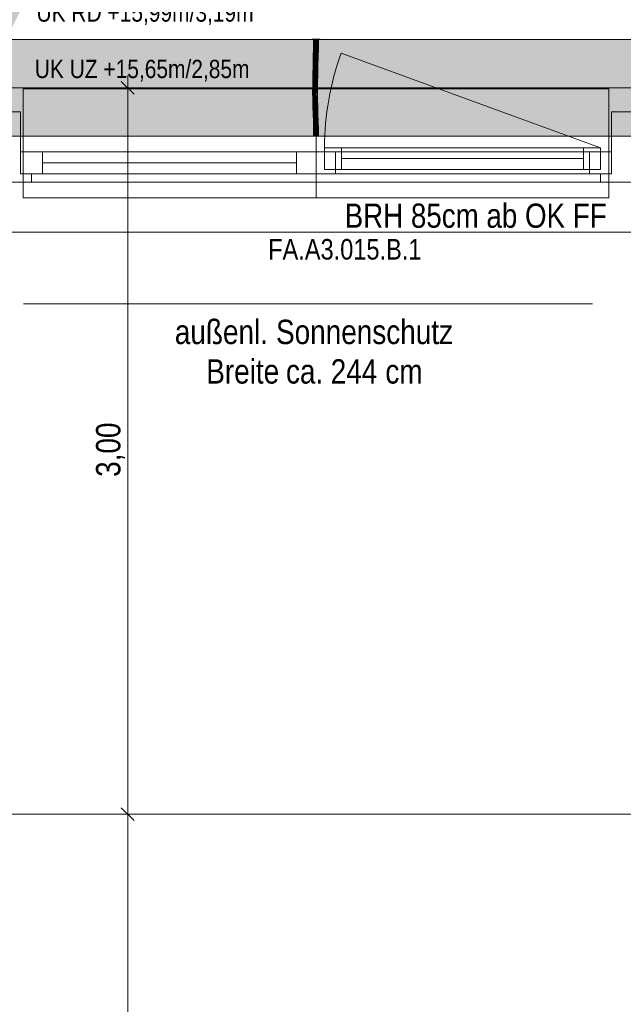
# Model space of a CAD drawing. Extents: x -620 to 300, y 62 to 1112.
# Tile 26 of 71: x -233 to -183, y 534 to 615. Entities that reach past the tile are written whole.
import ezdxf
from ezdxf.lldxf.tags import DXFTag

# ---------------------------------------------------------------- set-up
doc = ezdxf.new("R2010")
doc.units = 0
doc.layers.get('0').update_dxf_attribs({"lineweight": 13})
for name, color, linetype, lineweight, true_color in [('00_Beschriftung UZ', 3, 'Continuous', 13, 0x00ff00), ('30 -33 Aussenwände- 7 Fassade_ Elemente', 7, 'Continuous', 9, 0x00aacc), ('30 -35 Decken- 1 Konstruktion-Träger- Stahlbeton', 7, 'grob-A06GA1998I', 13, 0x33aa00), ('70 -72 Beschriftung- 1 Beschriftung allgemein', 7, 'Continuous', 9, 0xff6633), ('70 -76 Bemaßung- 2 Allgemein', 7, 'Continuous', 5, 0x6666cc), ('E_Leerrohr 20', 7, 'Continuous', 13, 0xcc0099), ('E_Leerrohr 20-Shading', 7, 'Continuous', 13, 0xcc0099), ('iwb_Schraffur_Unterzug', 7, 'Continuous', 5, 0xffffcc)]:
    doc.layers.add(name, color=color, linetype=linetype, lineweight=lineweight, true_color=true_color)
doc.layers.add('70 -71 Achsen- 1 Gebäudeachsen', color=7, linetype='STRICHPUNKT2-A06GA19A8I', lineweight=18)
doc.styles.get("Standard").update_dxf_attribs({"font": 'ARIALN.TTF'})
tags = doc.linetypes.add('grob-A06GA1998I', pattern=[14, 3, -8, 3]).pattern_tags.tags
tags[8:9] = [DXFTag(74, 4), DXFTag(75, 0), DXFTag(340, '0'), DXFTag(46, 0.0), DXFTag(50, 0.0), DXFTag(44, 0.0), DXFTag(45, 0.0)]
tags[6:7] = [DXFTag(74, 4), DXFTag(75, 0), DXFTag(340, '0'), DXFTag(46, 0.0), DXFTag(50, 0.0), DXFTag(44, 0.0), DXFTag(45, 0.0)]
tags[4:5] = [DXFTag(74, 4), DXFTag(75, 0), DXFTag(340, '0'), DXFTag(46, 0.0), DXFTag(50, 0.0), DXFTag(44, 0.0), DXFTag(45, 0.0)]
tags = doc.linetypes.add('STRICHPUNKT2', pattern=[12.7, 6.35, -3.175, 0, -3.175]).pattern_tags.tags
tags[10:11] = [DXFTag(74, 4), DXFTag(75, 0), DXFTag(340, '0'), DXFTag(46, 0.0), DXFTag(50, 0.0), DXFTag(44, 0.0), DXFTag(45, 0.0)]
tags[8:9] = [DXFTag(74, 4), DXFTag(75, 0), DXFTag(340, '0'), DXFTag(46, 0.0), DXFTag(50, 0.0), DXFTag(44, 0.0), DXFTag(45, 0.0)]
tags[6:7] = [DXFTag(74, 4), DXFTag(75, 0), DXFTag(340, '0'), DXFTag(46, 0.0), DXFTag(50, 0.0), DXFTag(44, 0.0), DXFTag(45, 0.0)]
tags[4:5] = [DXFTag(74, 4), DXFTag(75, 0), DXFTag(340, '0'), DXFTag(46, 0.0), DXFTag(50, 0.0), DXFTag(44, 0.0), DXFTag(45, 0.0)]
tags = doc.linetypes.add('STRICHPUNKT2-A06GA19A8I', pattern=[12.7, 6.35, -3.175, 0, -3.175]).pattern_tags.tags
tags[10:11] = [DXFTag(74, 4), DXFTag(75, 0), DXFTag(340, '0'), DXFTag(46, 0.0), DXFTag(50, 0.0), DXFTag(44, 0.0), DXFTag(45, 0.0)]
tags[8:9] = [DXFTag(74, 4), DXFTag(75, 0), DXFTag(340, '0'), DXFTag(46, 0.0), DXFTag(50, 0.0), DXFTag(44, 0.0), DXFTag(45, 0.0)]
tags[6:7] = [DXFTag(74, 4), DXFTag(75, 0), DXFTag(340, '0'), DXFTag(46, 0.0), DXFTag(50, 0.0), DXFTag(44, 0.0), DXFTag(45, 0.0)]
tags[4:5] = [DXFTag(74, 4), DXFTag(75, 0), DXFTag(340, '0'), DXFTag(46, 0.0), DXFTag(50, 0.0), DXFTag(44, 0.0), DXFTag(45, 0.0)]

# ---------------------------------------------------------------- blocks, each defined once
blk = doc.blocks.new('Shading-A06GA1718I', base_point=(-208.538, 610.71))
at = {"layer": 'E_Leerrohr 20-Shading', "color": 224, "true_color": 0x8d0069}
for points in [[(-208.819, 613.614), (-208.877, 613.614), (-208.825, 612.891), (-208.884, 612.892)], [(-208.477, 613.614), (-208.536, 613.614), (-208.488, 612.886), (-208.542, 612.887)], [(-208.484, 612.886), (-208.477, 613.614), (-208.488, 612.886)], [(-208.825, 612.891), (-208.884, 612.892), (-208.842, 612.167), (-208.899, 612.169)], [(-208.84, 612.167), (-208.825, 612.891), (-208.842, 612.167)], [(-208.53, 612.886), (-208.542, 612.887), (-208.55, 612.16), (-208.558, 612.161)], [(-208.514, 612.159), (-208.488, 612.886), (-208.55, 612.16), (-208.53, 612.886)], [(-208.499, 612.159), (-208.484, 612.886), (-208.514, 612.159), (-208.488, 612.886)], [(-208.842, 612.167), (-208.899, 612.169), (-208.865, 611.443), (-208.919, 611.444)], [(-208.865, 611.443), (-208.861, 611.443), (-208.842, 612.167), (-208.84, 612.167)], [(-208.861, 611.443), (-208.86, 611.443), (-208.84, 612.167)], [(-208.55, 612.16), (-208.558, 612.161), (-208.575, 611.435), (-208.577, 611.435)], [(-208.575, 611.435), (-208.564, 611.435), (-208.55, 612.16), (-208.538, 612.16)], [(-208.564, 611.435), (-208.548, 611.435), (-208.538, 612.16), (-208.514, 612.159)], [(-208.519, 611.434), (-208.499, 612.159), (-208.548, 611.435), (-208.514, 612.159)], [(-208.938, 610.719), (-208.873, 611.169), (-208.919, 611.444), (-208.865, 611.443)], [(-208.888, 610.718), (-208.883, 610.848), (-208.938, 610.719), (-208.873, 611.169)], [(-208.879, 610.718), (-208.866, 611.217), (-208.888, 610.718)], [(-208.873, 611.169), (-208.883, 610.848), (-208.867, 611.207), (-208.869, 611.153)], [(-208.865, 611.443), (-208.873, 611.169), (-208.861, 611.443), (-208.867, 611.207)], [(-208.869, 611.153), (-208.866, 611.217), (-208.867, 611.207)], [(-208.867, 611.207), (-208.866, 611.217), (-208.861, 611.443), (-208.86, 611.443)], [(-208.596, 610.711), (-208.589, 610.711), (-208.584, 611.174), (-208.582, 610.913)], [(-208.589, 610.711), (-208.58, 610.711), (-208.582, 610.913)], [(-208.584, 611.174), (-208.582, 610.913), (-208.575, 611.435), (-208.564, 611.435)], [(-208.575, 611.435), (-208.577, 611.435), (-208.584, 611.174)], [(-208.582, 610.913), (-208.58, 610.711), (-208.564, 611.435), (-208.548, 611.435)], [(-208.538, 610.71), (-208.519, 611.434), (-208.58, 610.711), (-208.548, 611.435)], [(-208.888, 610.718), (-208.938, 610.719), (-208.912, 609.991), (-208.951, 609.992)], [(-208.893, 609.991), (-208.879, 610.718), (-208.912, 609.991), (-208.888, 610.718)], [(-208.607, 609.988), (-208.589, 610.711), (-208.61, 609.988), (-208.594, 610.711)], [(-208.594, 610.711), (-208.596, 610.711), (-208.61, 609.988)], [(-208.603, 609.988), (-208.58, 610.711), (-208.607, 609.988), (-208.589, 610.711)], [(-208.603, 609.988), (-208.602, 609.988), (-208.593, 610.316)], [(-208.602, 609.988), (-208.58, 610.711), (-208.593, 610.316)], [(-208.602, 609.988), (-208.551, 609.987), (-208.58, 610.711), (-208.538, 610.71)], [(-208.917, 609.264), (-208.914, 609.63), (-208.954, 609.264), (-208.953, 609.631)], [(-208.917, 609.264), (-208.954, 609.264), (-208.903, 608.654), (-208.946, 608.653)], [(-208.914, 609.63), (-208.912, 609.991), (-208.953, 609.631), (-208.951, 609.992)], [(-208.896, 609.264), (-208.893, 609.991), (-208.917, 609.264), (-208.912, 609.991)], [(-208.888, 608.654), (-208.896, 609.264), (-208.903, 608.654), (-208.917, 609.264)], [(-208.613, 609.265), (-208.611, 609.625), (-208.612, 609.463)], [(-208.613, 609.265), (-208.609, 609.265), (-208.611, 609.625), (-208.606, 609.625)], [(-208.611, 609.625), (-208.611, 609.625), (-208.612, 609.463)], [(-208.611, 609.625), (-208.61, 609.625), (-208.61, 609.988), (-208.607, 609.988)], [(-208.61, 609.625), (-208.606, 609.625), (-208.607, 609.988), (-208.603, 609.988)], [(-208.595, 608.659), (-208.609, 609.265), (-208.605, 608.659), (-208.61, 609.265)], [(-208.609, 609.265), (-208.554, 609.266), (-208.606, 609.625), (-208.553, 609.624)], [(-208.547, 608.66), (-208.554, 609.266), (-208.595, 608.659), (-208.609, 609.265)], [(-208.606, 609.625), (-208.553, 609.624), (-208.602, 609.988), (-208.551, 609.987)], [(-208.606, 609.625), (-208.602, 609.988), (-208.606, 609.698)], [(-208.602, 609.988), (-208.603, 609.988), (-208.606, 609.698)], [(-208.903, 608.654), (-208.946, 608.653), (-208.878, 608.044), (-208.932, 608.042)], [(-208.873, 608.044), (-208.888, 608.654), (-208.878, 608.044), (-208.903, 608.654)], [(-208.595, 608.659), (-208.605, 608.659), (-208.57, 608.052), (-208.59, 608.052)], [(-208.532, 608.053), (-208.547, 608.66), (-208.57, 608.052), (-208.595, 608.659)], [(-208.932, 608.042), (-208.91, 607.875), (-208.878, 608.044), (-208.869, 607.875)], [(-208.91, 607.875), (-208.932, 608.042), (-208.927, 607.875)], [(-208.913, 607.434), (-208.855, 607.435), (-208.927, 607.875), (-208.91, 607.875)], [(-208.91, 607.875), (-208.855, 607.435), (-208.869, 607.875), (-208.866, 607.806)], [(-208.866, 607.806), (-208.873, 608.044), (-208.878, 608.044)], [(-208.561, 607.878), (-208.57, 608.052), (-208.585, 607.877), (-208.59, 608.052)], [(-208.539, 607.445), (-208.561, 607.878), (-208.572, 607.444), (-208.585, 607.877)], [(-208.527, 607.878), (-208.532, 608.053), (-208.561, 607.878), (-208.57, 608.052)], [(-208.539, 607.445), (-208.514, 607.445), (-208.561, 607.878), (-208.527, 607.878)], [(-208.855, 607.435), (-208.913, 607.434), (-208.837, 606.827), (-208.896, 606.826)], [(-208.837, 606.827), (-208.896, 606.826), (-208.825, 606.22), (-208.883, 606.219)], [(-208.824, 606.22), (-208.837, 606.827), (-208.825, 606.22), (-208.837, 606.827)], [(-208.539, 607.445), (-208.572, 607.444), (-208.509, 606.836), (-208.555, 606.834)], [(-208.509, 606.836), (-208.555, 606.834), (-208.486, 606.225), (-208.541, 606.224)], [(-208.496, 606.836), (-208.514, 607.445), (-208.509, 606.836), (-208.539, 607.445)], [(-208.483, 606.225), (-208.496, 606.836), (-208.486, 606.225), (-208.509, 606.836)], [(-208.825, 606.22), (-208.883, 606.219), (-208.823, 605.614), (-208.877, 605.614)], [(-208.823, 605.614), (-208.82, 605.614), (-208.825, 606.22), (-208.824, 606.22)], [(-208.82, 605.614), (-208.819, 605.614), (-208.824, 606.22)], [(-208.477, 605.614), (-208.486, 606.225), (-208.536, 605.614), (-208.541, 606.224)], [(-208.477, 605.614), (-208.483, 606.225), (-208.486, 606.225)]]:
    blk.add_solid(points, dxfattribs=at)
at = {"layer": 'E_Leerrohr 20-Shading', "color": 222, "true_color": 0xc40093}
for points in [[(-208.677, 613.614), (-208.819, 613.614), (-208.684, 612.889), (-208.825, 612.891)], [(-208.677, 613.614), (-208.684, 612.889), (-208.679, 612.889)], [(-208.673, 612.889), (-208.677, 613.614), (-208.679, 612.889)], [(-208.542, 612.887), (-208.536, 613.614), (-208.673, 612.889), (-208.677, 613.614)], [(-208.78, 612.89), (-208.825, 612.891), (-208.777, 612.166), (-208.84, 612.167)], [(-208.699, 612.164), (-208.684, 612.889), (-208.777, 612.166), (-208.78, 612.89)], [(-208.684, 612.889), (-208.699, 612.164), (-208.694, 612.164)], [(-208.684, 612.889), (-208.694, 612.164), (-208.679, 612.889), (-208.684, 612.164)], [(-208.684, 612.164), (-208.662, 612.163), (-208.679, 612.889), (-208.673, 612.889)], [(-208.662, 612.163), (-208.558, 612.161), (-208.673, 612.889), (-208.542, 612.887)], [(-208.777, 612.166), (-208.84, 612.167), (-208.776, 611.441), (-208.86, 611.443)], [(-208.776, 611.441), (-208.732, 611.439), (-208.777, 612.166), (-208.72, 612.164)], [(-208.732, 611.439), (-208.719, 611.439), (-208.72, 612.164), (-208.699, 612.164)], [(-208.699, 612.164), (-208.719, 611.439), (-208.716, 611.439)], [(-208.707, 611.439), (-208.694, 612.164), (-208.716, 611.439), (-208.699, 612.164)], [(-208.694, 612.164), (-208.707, 611.439), (-208.684, 612.164), (-208.689, 611.438)], [(-208.689, 611.438), (-208.648, 611.437), (-208.684, 612.164), (-208.662, 612.163)], [(-208.648, 611.437), (-208.577, 611.435), (-208.662, 612.163), (-208.558, 612.161)], [(-208.866, 611.217), (-208.879, 610.718), (-208.857, 610.717)], [(-208.866, 611.217), (-208.775, 610.859), (-208.86, 611.443), (-208.776, 611.441)], [(-208.857, 610.717), (-208.774, 610.715), (-208.866, 611.217), (-208.775, 610.859)], [(-208.776, 611.441), (-208.775, 610.859), (-208.732, 611.439), (-208.743, 610.734)], [(-208.775, 610.859), (-208.774, 610.715), (-208.743, 610.734), (-208.743, 610.714)], [(-208.743, 610.734), (-208.738, 610.714), (-208.732, 611.439), (-208.719, 611.439)], [(-208.716, 611.439), (-208.719, 611.439), (-208.734, 610.714), (-208.738, 610.714)], [(-208.72, 610.714), (-208.707, 611.439), (-208.734, 610.714), (-208.716, 611.439)], [(-208.712, 611.175), (-208.72, 610.714), (-208.691, 611.175), (-208.695, 610.713)], [(-208.689, 611.438), (-208.707, 611.439), (-208.691, 611.175), (-208.712, 611.175)], [(-208.691, 611.175), (-208.695, 610.713), (-208.643, 611.174), (-208.635, 610.712)], [(-208.689, 611.438), (-208.691, 611.175), (-208.648, 611.437), (-208.643, 611.174)], [(-208.648, 611.437), (-208.643, 611.174), (-208.577, 611.435), (-208.584, 611.174)], [(-208.643, 611.174), (-208.635, 610.712), (-208.584, 611.174), (-208.596, 610.711)], [(-208.857, 610.717), (-208.879, 610.718), (-208.847, 609.991), (-208.893, 609.991)], [(-208.847, 609.991), (-208.77, 609.99), (-208.857, 610.717), (-208.774, 610.715)], [(-208.774, 610.715), (-208.77, 609.99), (-208.743, 610.714), (-208.751, 609.99)], [(-208.751, 609.99), (-208.738, 610.714), (-208.743, 610.714)], [(-208.734, 610.714), (-208.738, 610.714), (-208.748, 609.99), (-208.751, 609.99)], [(-208.73, 609.989), (-208.72, 610.714), (-208.748, 609.99), (-208.734, 610.714)], [(-208.743, 610.714), (-208.738, 610.714), (-208.743, 610.734)], [(-208.72, 610.714), (-208.73, 609.989), (-208.695, 610.713), (-208.699, 609.989)], [(-208.699, 609.989), (-208.625, 609.988), (-208.695, 610.713), (-208.635, 610.712)], [(-208.635, 610.712), (-208.625, 609.988), (-208.597, 610.711), (-208.618, 609.988)], [(-208.618, 609.988), (-208.61, 609.988), (-208.597, 610.711), (-208.596, 610.711)], [(-208.847, 609.991), (-208.893, 609.991), (-208.845, 609.265), (-208.896, 609.264)], [(-208.845, 609.265), (-208.896, 609.264), (-208.85, 608.654), (-208.888, 608.654)], [(-208.85, 608.654), (-208.748, 608.656), (-208.845, 609.265), (-208.761, 609.265)], [(-208.847, 609.991), (-208.846, 609.629), (-208.77, 609.99), (-208.766, 609.628)], [(-208.846, 609.629), (-208.845, 609.265), (-208.766, 609.628), (-208.761, 609.265)], [(-208.77, 609.99), (-208.766, 609.628), (-208.751, 609.99), (-208.753, 609.628)], [(-208.762, 609.628), (-208.766, 609.628), (-208.758, 609.265), (-208.761, 609.265)], [(-208.753, 609.628), (-208.762, 609.628), (-208.754, 609.265), (-208.758, 609.265)], [(-208.761, 609.265), (-208.748, 608.656), (-208.758, 609.265), (-208.747, 608.656)], [(-208.747, 608.656), (-208.754, 609.265), (-208.758, 609.265)], [(-208.735, 609.265), (-208.753, 609.628), (-208.754, 609.265)], [(-208.735, 609.265), (-208.754, 609.265), (-208.733, 608.657), (-208.747, 608.656)], [(-208.753, 609.628), (-208.732, 609.627), (-208.748, 609.99), (-208.73, 609.989)], [(-208.748, 609.99), (-208.751, 609.99), (-208.753, 609.628)], [(-208.753, 609.628), (-208.735, 609.265), (-208.732, 609.627)], [(-208.733, 609.461), (-208.735, 609.265), (-208.7, 609.462), (-208.7, 609.265)], [(-208.735, 609.265), (-208.733, 608.657), (-208.7, 609.265), (-208.698, 608.657)], [(-208.699, 609.989), (-208.73, 609.989), (-208.7, 609.462), (-208.733, 609.461)], [(-208.699, 609.989), (-208.7, 609.265), (-208.623, 609.369), (-208.625, 609.265)], [(-208.625, 609.265), (-208.7, 609.265), (-208.629, 609.137)], [(-208.629, 609.137), (-208.7, 609.265), (-208.641, 608.658), (-208.698, 608.657)], [(-208.699, 609.989), (-208.623, 609.369), (-208.625, 609.988)], [(-208.623, 609.265), (-208.625, 609.265), (-208.624, 609.129), (-208.629, 609.137)], [(-208.613, 609.265), (-208.624, 609.129), (-208.618, 608.659), (-208.628, 608.659)], [(-208.618, 609.988), (-208.625, 609.988), (-208.621, 609.885)], [(-208.621, 609.885), (-208.625, 609.988), (-208.624, 609.782)], [(-208.625, 609.265), (-208.623, 609.265), (-208.623, 609.369)], [(-208.611, 609.625), (-208.621, 609.885), (-208.623, 609.265), (-208.624, 609.782)], [(-208.623, 609.265), (-208.624, 609.129), (-208.62, 609.265)], [(-208.624, 609.129), (-208.613, 609.265), (-208.62, 609.265)], [(-208.611, 609.625), (-208.623, 609.265), (-208.62, 609.265)], [(-208.61, 609.988), (-208.618, 609.988), (-208.611, 609.625), (-208.621, 609.885)], [(-208.615, 609.463), (-208.62, 609.265), (-208.612, 609.463), (-208.613, 609.265)], [(-208.613, 609.265), (-208.618, 608.659), (-208.605, 608.659)], [(-208.611, 609.625), (-208.615, 609.463), (-208.612, 609.463)], [(-208.85, 608.654), (-208.888, 608.654), (-208.861, 608.044), (-208.873, 608.044)], [(-208.861, 608.044), (-208.732, 608.048), (-208.85, 608.654), (-208.748, 608.656)], [(-208.732, 608.048), (-208.747, 608.656), (-208.748, 608.656)], [(-208.733, 608.657), (-208.747, 608.656), (-208.728, 608.048), (-208.732, 608.048)], [(-208.733, 608.657), (-208.728, 608.048), (-208.698, 608.657), (-208.693, 608.049)], [(-208.698, 608.657), (-208.693, 608.049), (-208.637, 608.658), (-208.656, 608.05)], [(-208.656, 608.05), (-208.639, 608.05), (-208.637, 608.658), (-208.628, 608.659)], [(-208.624, 609.129), (-208.629, 609.137), (-208.637, 608.658), (-208.641, 608.658)], [(-208.628, 608.659), (-208.639, 608.05), (-208.618, 608.659), (-208.624, 608.051)], [(-208.637, 608.658), (-208.628, 608.659), (-208.624, 609.129)], [(-208.624, 608.051), (-208.59, 608.052), (-208.618, 608.659), (-208.605, 608.659)], [(-208.861, 608.044), (-208.873, 608.044), (-208.866, 607.806)], [(-208.866, 607.806), (-208.714, 607.439), (-208.864, 607.875), (-208.727, 607.877)], [(-208.714, 607.439), (-208.866, 607.806), (-208.855, 607.435)], [(-208.727, 607.877), (-208.732, 608.048), (-208.864, 607.875), (-208.861, 608.044)], [(-208.728, 608.048), (-208.732, 608.048), (-208.727, 607.877)], [(-208.728, 608.048), (-208.727, 607.877), (-208.693, 608.049), (-208.691, 607.777)], [(-208.727, 607.877), (-208.714, 607.439), (-208.691, 607.777), (-208.688, 607.44)], [(-208.693, 608.049), (-208.691, 607.777), (-208.656, 608.05), (-208.667, 607.709)], [(-208.691, 607.777), (-208.688, 607.44), (-208.667, 607.709), (-208.675, 607.44)], [(-208.675, 607.44), (-208.652, 607.441), (-208.667, 607.709), (-208.647, 607.654)], [(-208.667, 607.709), (-208.647, 607.654), (-208.656, 608.05), (-208.639, 608.05)], [(-208.629, 607.603), (-208.647, 607.654), (-208.631, 607.442), (-208.652, 607.441)], [(-208.625, 608.004), (-208.639, 608.05), (-208.629, 607.603), (-208.647, 607.654)], [(-208.624, 608.051), (-208.639, 608.05), (-208.625, 608.004)], [(-208.591, 607.497), (-208.629, 607.603), (-208.592, 607.443), (-208.631, 607.442)], [(-208.585, 607.877), (-208.625, 608.004), (-208.591, 607.497), (-208.629, 607.603)], [(-208.59, 608.052), (-208.624, 608.051), (-208.585, 607.877), (-208.625, 608.004)], [(-208.591, 607.497), (-208.572, 607.444), (-208.585, 607.877)], [(-208.714, 607.439), (-208.855, 607.435), (-208.696, 606.831), (-208.837, 606.827)], [(-208.696, 606.831), (-208.837, 606.827), (-208.683, 606.222), (-208.824, 606.22)], [(-208.688, 607.44), (-208.714, 607.439), (-208.683, 606.831), (-208.696, 606.831)], [(-208.68, 606.222), (-208.679, 606.222), (-208.696, 606.831), (-208.683, 606.831)], [(-208.696, 606.831), (-208.696, 606.831), (-208.68, 606.222), (-208.683, 606.222)], [(-208.675, 607.44), (-208.688, 607.44), (-208.685, 607.129)], [(-208.683, 606.831), (-208.675, 607.44), (-208.685, 607.129)], [(-208.683, 606.831), (-208.664, 606.832), (-208.675, 607.44), (-208.652, 607.441)], [(-208.679, 606.222), (-208.674, 606.222), (-208.683, 606.831), (-208.664, 606.832)], [(-208.674, 606.222), (-208.611, 606.223), (-208.664, 606.832), (-208.602, 606.833)], [(-208.652, 607.441), (-208.664, 606.832), (-208.631, 607.442), (-208.638, 606.832)], [(-208.638, 606.832), (-208.602, 606.833), (-208.631, 607.442), (-208.592, 607.443)], [(-208.611, 606.223), (-208.541, 606.224), (-208.602, 606.833), (-208.555, 606.834)], [(-208.602, 606.833), (-208.555, 606.834), (-208.592, 607.443), (-208.572, 607.444)], [(-208.592, 607.443), (-208.572, 607.444), (-208.591, 607.497)], [(-208.683, 606.222), (-208.824, 606.22), (-208.677, 605.614), (-208.819, 605.614)], [(-208.68, 606.222), (-208.683, 606.222), (-208.679, 606.158), (-208.678, 605.93)], [(-208.683, 606.222), (-208.677, 605.614), (-208.678, 605.93)], [(-208.68, 606.222), (-208.679, 606.158), (-208.679, 606.222)], [(-208.679, 606.158), (-208.675, 605.972), (-208.679, 606.222), (-208.674, 606.222)], [(-208.677, 605.614), (-208.675, 605.972), (-208.679, 606.158)], [(-208.677, 605.614), (-208.619, 605.614), (-208.674, 606.222), (-208.611, 606.223)], [(-208.619, 605.614), (-208.536, 605.614), (-208.611, 606.223), (-208.541, 606.224)]]:
    blk.add_solid(points, dxfattribs=at)
blk = doc.blocks.new('Shading-A06GA1738I', base_point=(-208.877, 612.826))
at = {"layer": 'E_Leerrohr 20-Shading', "color": 224, "true_color": 0xae0082}
for points in [[(-209.007, 613.614), (-208.677, 613.614), (-209.007, 613.626), (-208.677, 613.626)], [(-208.877, 612.826), (-208.677, 612.826), (-208.877, 613.614), (-208.677, 613.614)], [(-208.677, 613.614), (-208.347, 613.614), (-208.677, 613.626), (-208.347, 613.626)], [(-208.677, 612.826), (-208.477, 612.826), (-208.677, 613.614), (-208.477, 613.614)]]:
    blk.add_solid(points, dxfattribs=at)
blk = doc.blocks.new('Shading-A06GA1758I', base_point=(-208.677, 606.223))
at = {"layer": 'E_Leerrohr 20-Shading', "color": 224, "true_color": 0xae0082}
for points in [[(-208.677, 606.223), (-208.677, 606.402), (-208.877, 605.614), (-208.877, 606.402)], [(-208.677, 606.223), (-208.877, 605.614), (-208.69, 605.614)], [(-208.677, 605.614), (-208.677, 606.223), (-208.69, 605.614)], [(-208.477, 606.402), (-208.677, 606.402), (-208.477, 605.614), (-208.677, 605.614)], [(-208.677, 605.614), (-209.007, 605.614), (-208.677, 605.602), (-209.007, 605.602)], [(-208.347, 605.614), (-208.677, 605.614), (-208.347, 605.602), (-208.677, 605.602)]]:
    blk.add_solid(points, dxfattribs=at)
blk = doc.blocks.new('Referenz-A06GA19C8I')
at = {"layer": '00_Beschriftung UZ', "color": 0, "lineweight": -2}
for points in [[(-232.944, 616.284), (-234.276, 613.614), (-235.615, 616.283)], [(-235.608, 610.943), (-234.276, 613.614), (-232.938, 610.945)]]:
    blk.add_solid(points, dxfattribs=at)
at = {"layer": '30 -33 Aussenwände- 7 Fassade_ Elemente', "color": 0, "linetype": 'Continuous', "lineweight": -2, "ltscale": 0.13}
for p, q in [((-130.676, 613.614), (-286.676, 613.614)), ((-233.076, 607.614), (-235.476, 607.614)), ((-233.076, 602.514), (-233.076, 607.614)), ((-181.876, 607.614), (-184.276, 607.614)), ((-184.276, 607.614), (-184.276, 602.514)), ((-207.976, 602.864), (-207.976, 604.664)), ((-207.976, 604.664), (-206.576, 604.664)), ((-207.976, 602.864), (-207.976, 604.664)), ((-207.976, 604.664), (-185.176, 604.664)), ((-206.576, 604.664), (-206.576, 602.864)), ((-186.576, 602.864), (-186.576, 604.664)), ((-186.576, 604.664), (-185.176, 604.664)), ((-185.176, 604.664), (-185.176, 602.864)), ((-185.176, 604.664), (-185.176, 602.864)), ((-233.076, 602.514), (-233.076, 604.314)), ((-233.076, 604.314), (-208.676, 604.314)), ((-233.076, 604.314), (-231.276, 604.314)), ((-233.076, 602.514), (-233.076, 604.314)), ((-231.276, 604.314), (-231.276, 602.514)), ((-210.276, 602.514), (-210.276, 604.314)), ((-210.276, 604.314), (-208.676, 604.314)), ((-208.676, 604.314), (-208.676, 602.514)), ((-208.676, 604.314), (-184.276, 604.314)), ((-208.676, 604.314), (-208.676, 602.514)), ((-208.676, 604.314), (-207.076, 604.314)), ((-207.076, 604.314), (-207.076, 602.514)), ((-206.576, 603.764), (-186.576, 603.764)), ((-186.076, 604.314), (-184.276, 604.314)), ((-186.076, 602.514), (-186.076, 604.314)), ((-184.276, 604.314), (-184.276, 602.514)), ((-184.276, 604.314), (-184.276, 602.514)), ((-210.276, 603.414), (-231.276, 603.414)), ((-206.576, 602.864), (-207.976, 602.864)), ((-185.176, 602.864), (-207.976, 602.864)), ((-185.176, 602.864), (-186.576, 602.864)), ((-208.676, 602.514), (-233.076, 602.514)), ((-231.276, 602.514), (-233.076, 602.514)), ((-232.176, 602.514), (-233.076, 602.514)), ((-232.176, 601.814), (-232.176, 602.514)), ((-208.676, 602.514), (-210.276, 602.514)), ((-207.076, 602.514), (-208.676, 602.514)), ((-184.276, 602.514), (-208.676, 602.514)), ((-184.276, 602.514), (-186.076, 602.514)), ((-184.276, 602.514), (-185.176, 602.514)), ((-185.176, 602.514), (-185.176, 601.814)), ((31.024, 601.814), (-448.376, 601.814)), ((-236.376, 601.814), (-232.176, 601.814)), ((-185.176, 601.814), (-180.976, 601.814)), ((-289.776, 597.674), (-127.576, 597.674))]:
    blk.add_line(p, q, dxfattribs=at)
at = {"layer": '30 -33 Aussenwände- 7 Fassade_ Elemente', "color": 0, "linetype": 'grob-A06GA1998I', "lineweight": -2, "ltscale": 0.13}
blk.add_line((-185.176, 604.664), (-206.601, 612.462), dxfattribs=at)
at = {"layer": '30 -33 Aussenwände- 7 Fassade_ Elemente', "color": 0, "lineweight": -2}
for p, q in [((-208.676, 609.514), (-232.876, 609.514)), ((-232.876, 609.514), (-232.876, 604.314)), ((-184.476, 609.514), (-208.676, 609.514)), ((-208.676, 609.514), (-208.676, 604.314)), ((-184.476, 604.314), (-184.476, 609.514)), ((-207.976, 604.664), (-206.576, 604.664)), ((-207.976, 604.664), (-207.976, 602.864)), ((-206.576, 602.864), (-206.576, 604.664)), ((-206.576, 604.664), (-186.576, 604.664)), ((-186.576, 604.664), (-186.576, 602.864)), ((-186.576, 604.664), (-185.176, 604.664)), ((-185.176, 604.664), (-185.176, 602.864)), ((-231.276, 604.314), (-232.876, 604.314)), ((-232.876, 604.314), (-232.876, 602.514)), ((-231.276, 602.514), (-231.276, 604.314)), ((-231.276, 604.314), (-210.276, 604.314)), ((-210.276, 604.314), (-210.276, 602.514)), ((-210.276, 604.314), (-208.676, 604.314)), ((-208.676, 604.314), (-208.676, 602.514)), ((-207.076, 604.314), (-208.676, 604.314)), ((-207.076, 602.514), (-207.076, 604.314)), ((-186.576, 603.764), (-206.576, 603.764)), ((-186.076, 602.514), (-186.076, 604.314)), ((-186.076, 604.314), (-184.476, 604.314)), ((-184.476, 604.314), (-184.476, 602.514)), ((-231.276, 603.414), (-210.276, 603.414)), ((-206.576, 602.864), (-207.976, 602.864)), ((-186.576, 602.864), (-206.576, 602.864)), ((-185.176, 602.864), (-186.576, 602.864)), ((-232.876, 600.514), (-232.876, 602.514)), ((-232.876, 602.514), (-231.276, 602.514)), ((-210.276, 602.514), (-231.276, 602.514)), ((-208.676, 602.514), (-210.276, 602.514)), ((-208.676, 600.514), (-208.676, 602.514)), ((-208.676, 602.514), (-207.076, 602.514)), ((-186.076, 602.514), (-207.076, 602.514)), ((-184.476, 602.514), (-186.076, 602.514)), ((-184.476, 602.514), (-184.476, 600.514)), ((-208.676, 600.514), (-232.876, 600.514)), ((-184.476, 600.514), (-208.676, 600.514))]:
    blk.add_line(p, q, dxfattribs=at)
at = {"layer": '30 -33 Aussenwände- 7 Fassade_ Elemente', "color": 0, "linetype": 'grob-A06GA1998I', "lineweight": -2, "ltscale": 0.13}
blk.add_ellipse((-185.176, 604.664), major_axis=(-21.425, 7.798), ratio=1, start_param=0, end_param=0.349066, dxfattribs=at)
at = {"layer": '30 -35 Decken- 1 Konstruktion-Träger- Stahlbeton', "color": 0, "lineweight": -2}
for p, q in [((-452.176, 613.614), (34.824, 613.614)), ((-452.176, 605.614), (34.824, 605.614))]:
    blk.add_line(p, q, dxfattribs=at)
at = {"layer": '70 -71 Achsen- 1 Gebäudeachsen', "color": 0, "linetype": 'STRICHPUNKT2-A06GA19A8I', "lineweight": -2, "ltscale": 0.13}
for p, q in [((-539.606, 609.614), (74.639, 609.614)), ((-539.606, 549.614), (74.639, 549.614))]:
    blk.add_line(p, q, dxfattribs=at)
at = {"layer": '70 -72 Beschriftung- 1 Beschriftung allgemein', "color": 0, "linetype": 'Continuous', "lineweight": -2, "ltscale": 0.13}
blk.add_line((-232.832, 591.752), (-185.832, 591.752), dxfattribs=at)
at = {"layer": '70 -76 Bemaßung- 2 Allgemein', "color": 0, "linetype": 'Continuous', "lineweight": -2, "ltscale": 0.13}
for p, q in [((-184.276, 613.614), (-180.776, 613.614)), ((-224.767, 610.144), (-223.706, 609.083)), ((-224.236, 610.614), (-224.236, 608.553)), ((-226.736, 609.614), (-223.236, 609.614)), ((-224.236, 550.674), (-224.236, 608.553)), ((-224.236, 548.614), (-224.236, 550.674)), ((-223.706, 549.083), (-224.767, 550.144)), ((-224.767, 550.144), (-223.706, 549.083)), ((-224.236, 550.614), (-224.236, 548.553)), ((-226.736, 549.614), (-223.236, 549.614)), ((-226.736, 549.614), (-223.236, 549.614)), ((-224.236, 385.674), (-224.236, 548.553))]:
    blk.add_line(p, q, dxfattribs=at)
at = {"layer": '00_Beschriftung UZ', "color": 0, "linetype": 'Continuous', "lineweight": -2, "ltscale": 0.13, "char_height": 1.51033, "attachment_point": 1}
for s, insert in [('{\\fArial Narrow;UK RD +15,99m/3,19m}', (-231.767, 616.584)), ('{\\fArial Narrow;UK UZ +15,65m/2,85m}', (-231.911, 611.922))]:
    blk.add_mtext(s, dxfattribs=dict(at, insert=insert))
at = {"layer": '30 -33 Aussenwände- 7 Fassade_ Elemente', "color": 0, "linetype": 'ByBlock', "lineweight": -2, "ltscale": 0.13, "insert": (-206.309, 600.048), "char_height": 2, "attachment_point": 1}
blk.add_mtext('{\\fArial Narrow;BRH 85cm ab OK FF}', dxfattribs=at)
at = {"layer": '70 -72 Beschriftung- 1 Beschriftung allgemein', "color": 0, "linetype": 'Continuous', "lineweight": -2, "ltscale": 0.13, "attachment_point": 1}
for s, insert, char_height in [('{\\fArial Narrow;FA.A3.015.B.1}', (-212.632, 597.121), 1.7), ('{\\fArial Narrow;außenl.}', (-220.341, 590.453), 2.01377), ('{\\fArial Narrow;Sonnenschutz}', (-211.98, 590.453), 2.01377), ('{\\fArial Narrow;Breite}', (-217.744, 587.19), 2.01377), ('{\\fArial Narrow;ca.}', (-211.158, 587.19), 2.01377), ('{\\fArial Narrow;244}', (-207.463, 587.19), 2.01377), ('{\\fArial Narrow;cm}', (-202.948, 587.19), 2.01377)]:
    blk.add_mtext(s, dxfattribs=dict(at, insert=insert, char_height=char_height))
at = {"layer": '70 -76 Bemaßung- 2 Allgemein', "color": 0, "linetype": 'Continuous', "lineweight": -2, "ltscale": 0.13, "insert": (-226.852, 577.469), "char_height": 2.01377, "attachment_point": 1, "rotation": 90}
blk.add_mtext('{\\fArial Narrow;3,00}', dxfattribs=at)
blk = doc.blocks.new('Referenz-A06GA19E8I')
at = {"layer": 'iwb_Schraffur_Unterzug', "linetype": 'Continuous', "ltscale": 0.13}
for points in [[(-539.606, 613.614), (74.639, 613.614), (74.639, 609.468)], [(-539.606, 613.614), (74.639, 609.468), (-539.606, 611.96)], [(-539.606, 611.96), (74.639, 609.468), (74.639, 605.614)], [(-539.606, 611.96), (74.639, 605.614), (-539.606, 605.614)]]:
    blk.add_solid(points, dxfattribs=at)
blk = doc.blocks.new('Flexrohr-A06GA1K48I')
at = {"color": 0, "linetype": 'ByBlock', "lineweight": -2, "ltscale": 0.13}
for p, q in [((-208.877, 613.614), (-208.884, 612.892)), ((-208.877, 613.614), (-208.477, 613.614)), ((-208.477, 613.614), (-208.484, 612.886)), ((-208.884, 612.892), (-208.899, 612.169)), ((-208.873, 612.817), (-208.497, 612.811)), ((-208.869, 613.215), (-208.493, 613.212)), ((-208.484, 612.886), (-208.499, 612.159)), ((-208.899, 612.169), (-208.919, 611.444)), ((-208.891, 612.019), (-208.515, 612.009)), ((-208.882, 612.418), (-208.506, 612.41)), ((-208.499, 612.159), (-208.519, 611.434)), ((-208.919, 611.444), (-208.938, 610.719)), ((-208.912, 611.219), (-208.537, 611.209)), ((-208.902, 611.619), (-208.526, 611.609)), ((-208.519, 611.434), (-208.538, 610.71)), ((-208.938, 610.719), (-208.951, 609.992)), ((-208.931, 610.418), (-208.555, 610.411)), ((-208.923, 610.819), (-208.547, 610.81)), ((-208.538, 610.71), (-208.551, 609.987)), ((-208.951, 609.992), (-208.954, 609.264)), ((-208.954, 609.264), (-208.946, 608.653)), ((-208.942, 609.214), (-208.566, 609.215)), ((-208.941, 609.615), (-208.565, 609.614)), ((-208.939, 610.017), (-208.563, 610.012)), ((-208.551, 609.987), (-208.554, 609.266)), ((-208.554, 609.266), (-208.547, 608.66)), ((-208.946, 608.653), (-208.932, 608.042)), ((-208.937, 608.812), (-208.561, 608.817)), ((-208.929, 608.41), (-208.553, 608.419)), ((-208.547, 608.66), (-208.532, 608.053)), ((-208.932, 608.042), (-208.913, 607.434)), ((-208.919, 608.01), (-208.543, 608.02)), ((-208.907, 607.61), (-208.531, 607.62)), ((-208.532, 608.053), (-208.514, 607.445)), ((-208.913, 607.434), (-208.896, 606.826)), ((-208.896, 606.826), (-208.883, 606.219)), ((-208.895, 607.21), (-208.519, 607.22)), ((-208.884, 606.811), (-208.508, 606.82)), ((-208.514, 607.445), (-208.496, 606.836)), ((-208.496, 606.836), (-208.483, 606.225)), ((-208.883, 606.219), (-208.877, 605.614)), ((-208.875, 606.412), (-208.499, 606.419)), ((-208.869, 606.013), (-208.493, 606.017)), ((-208.483, 606.225), (-208.477, 605.614)), ((-208.877, 605.614), (-208.477, 605.614)), ((-208.865, 605.615), (-208.489, 605.615))]:
    blk.add_line(p, q, dxfattribs=at)
blk = doc.blocks.new('Enddeckel-A06GA1KQ8I')
at = {"color": 0, "linetype": 'ByBlock', "lineweight": -2, "ltscale": 0.13}
for p, q in [((-209.007, 613.626), (-209.007, 613.614)), ((-209.007, 613.626), (-208.814, 613.626)), ((-209.007, 613.614), (-208.814, 613.614)), ((-208.877, 613.614), (-208.877, 612.826)), ((-208.877, 613.614), (-208.76, 613.614)), ((-208.814, 613.626), (-208.541, 613.626)), ((-208.814, 613.614), (-208.541, 613.614)), ((-208.76, 613.614), (-208.595, 613.614)), ((-208.595, 613.614), (-208.477, 613.614)), ((-208.541, 613.626), (-208.347, 613.626)), ((-208.541, 613.614), (-208.347, 613.614)), ((-208.477, 612.826), (-208.477, 613.614)), ((-208.347, 613.614), (-208.347, 613.626)), ((-208.877, 612.826), (-208.76, 612.826)), ((-208.76, 612.826), (-208.595, 612.826)), ((-208.595, 612.826), (-208.477, 612.826))]:
    blk.add_line(p, q, dxfattribs=at)
at = {"color": 0, "linetype": 'STRICHPUNKT2', "lineweight": 5, "ltscale": 0.13}
blk.add_line((-208.677, 613.614), (-208.677, 612.826), dxfattribs=at)
blk = doc.blocks.new('Enddeckel-A06GA1LI8I')
at = {"color": 0, "linetype": 'ByBlock', "lineweight": -2, "ltscale": 0.13}
for p, q in [((-208.877, 606.402), (-208.877, 605.614)), ((-208.76, 606.402), (-208.877, 606.402)), ((-208.595, 606.402), (-208.76, 606.402)), ((-208.477, 606.402), (-208.595, 606.402)), ((-208.477, 605.614), (-208.477, 606.402)), ((-209.007, 605.614), (-209.007, 605.602)), ((-208.814, 605.614), (-209.007, 605.614)), ((-208.814, 605.602), (-209.007, 605.602)), ((-208.76, 605.614), (-208.877, 605.614)), ((-208.541, 605.614), (-208.814, 605.614)), ((-208.541, 605.602), (-208.814, 605.602)), ((-208.595, 605.614), (-208.76, 605.614)), ((-208.477, 605.614), (-208.595, 605.614)), ((-208.347, 605.614), (-208.541, 605.614)), ((-208.347, 605.602), (-208.541, 605.602)), ((-208.347, 605.602), (-208.347, 605.614))]:
    blk.add_line(p, q, dxfattribs=at)
at = {"color": 0, "linetype": 'STRICHPUNKT2', "lineweight": 5, "ltscale": 0.13}
blk.add_line((-208.677, 605.614), (-208.677, 606.402), dxfattribs=at)

msp = doc.modelspace()

# ---------------------------------------------------------------- block references
at = {"color": 8, "lineweight": 13, "ltscale": 0.13, "true_color": 0x808080}
msp.add_blockref('Referenz-A06GA19C8I', (0, 0), dxfattribs=at)
at = {"color": 8, "lineweight": 25, "ltscale": 0.25, "true_color": 0x808080}
msp.add_blockref('Referenz-A06GA19E8I', (0, 0), dxfattribs=at)
at = {"layer": 'E_Leerrohr 20'}
for name, p in [('Shading-A06GA1738I', (-208.877, 612.826)), ('Shading-A06GA1718I', (-208.538, 610.71)), ('Shading-A06GA1758I', (-208.677, 606.223))]:
    msp.add_blockref(name, p, dxfattribs=at)
at = {"layer": 'E_Leerrohr 20', "ltscale": 0.13}
for name in ['Enddeckel-A06GA1KQ8I', 'Flexrohr-A06GA1K48I', 'Enddeckel-A06GA1LI8I']:
    msp.add_blockref(name, (0, 0), dxfattribs=at)

doc.saveas('drawing.dxf')
